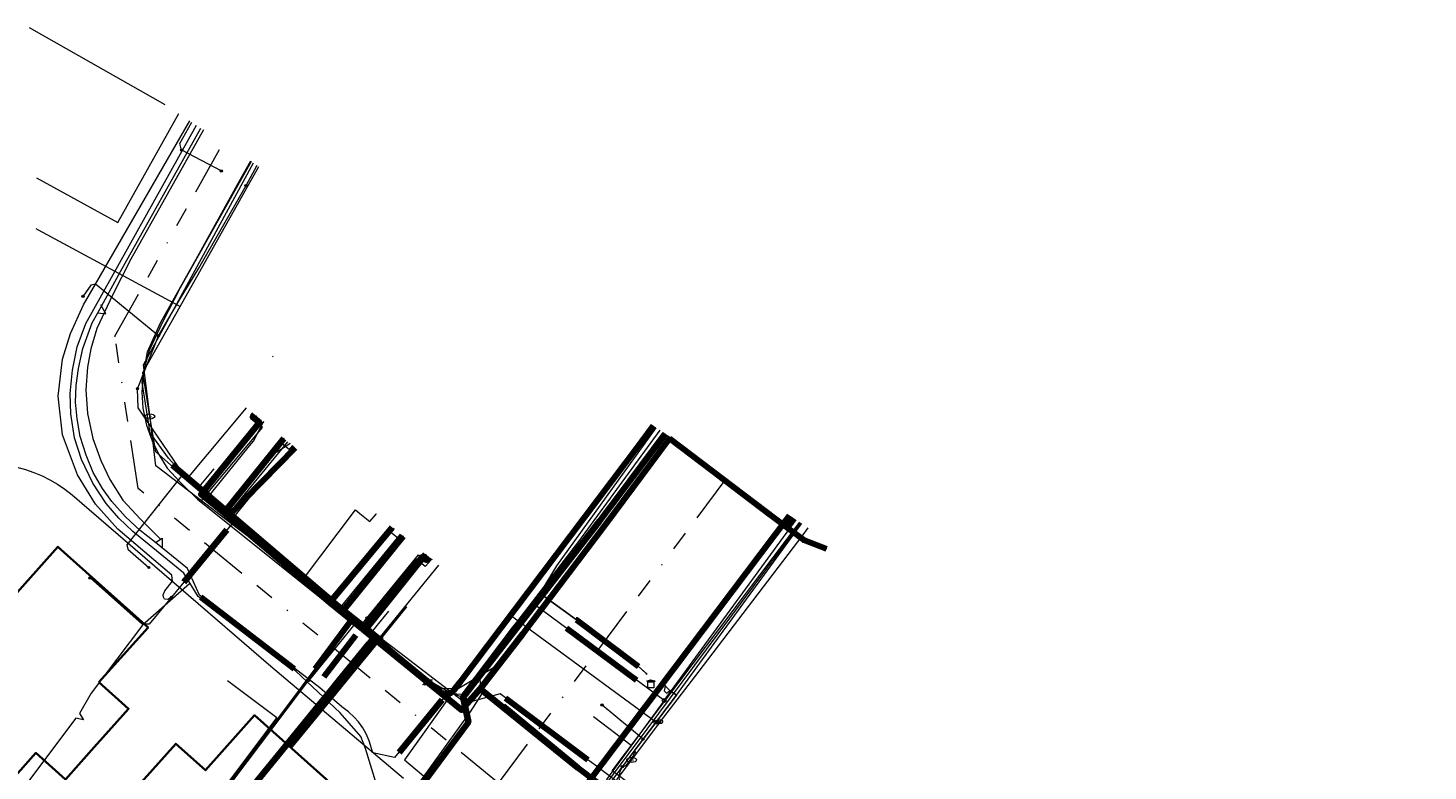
# Model space of a CAD drawing. Header units: metres. Extents: x 98902 to 136161, y 449037 to 499677.
# Tile 177 of 200: x 113216 to 113361, y 483752 to 483829. Entities that reach past the tile are written whole.
import ezdxf
from ezdxf.enums import TextEntityAlignment as Align
from ezdxf.lldxf.tags import DXFTag

# ---------------------------------------------------------------- set-up
doc = ezdxf.new("R2010")
doc.units = ezdxf.units.M
doc.linetypes.add('RI-OVERIG', pattern=[17, 5, -2, 2, -2, 0, -2, 2, -2])
for name, color, linetype, lineweight in [('B-WE-KL-DATA-G', 90, 'KL-DATA-N', 18), ('B-WE-KL-DATA_DUCT-G', 90, 'Continuous', 100), ('B-WE-KL-DATA_HULPSTUK-S', 90, 'Continuous', 25), ('B-WE-KL-DATA_KABELBED-G', 90, 'Continuous', 100), ('B-WE-KL-DATA_MANTELBUIS-G', 90, 'Continuous', 100), ('B-WE-KL-ET_LS-G', 190, 'KL-LS-N', 18), ('B-WE-KL-ET_LS_HULPSTUK-S', 190, 'Continuous', 25), ('B-WE-KL-ET_LS_MANTELBUIS-G', 190, 'Continuous', 100), ('B-WE-KL-ET_MS-G', 130, 'KL-MS-N', 18), ('B-WE-KL-GAS_HD-G', 30, 'KL-GAS-HD-N', 18), ('B-WE-KL-GAS_LD-G', 50, 'KL-GAS-LD-N', 18), ('B-WE-KL-GAS_LD_HULPSTUK-S', 50, 'Continuous', 25), ('B-WE-KL-GAS_LD_MANTELBUIS-G', 50, 'Continuous', 100), ('B-WE-KL-WATER-G', 170, 'KL-WATER-N', 18), ('B-WE-KL-WATER-S', 170, 'Continuous', 25), ('B-WE-KL-WATER_HULPSTUK-S', 170, 'Continuous', 25), ('B-WE-OG-BEBOUWING-G', 252, 'Continuous', 35), ('B-WE-OG-TERREIN_ERF-G', 7, 'Continuous', 18), ('B-WE-OG-TOPOGRAFIE-G', 7, 'Continuous', 18), ('B-WE-RI-VRIJVERVAL-G', 210, 'RI-OVERIG', 18), ('B-WE-RI-VRIJVERVAL_HULPSTUK-S', 210, 'Continuous', 25), ('V-WE-KL-WATER-G', 170, 'KL-WATER-V', 35), ('V-WE-KL-WATER_HULPSTUK-S', 170, 'Continuous', 25)]:
    doc.layers.add(name, color=color, linetype=linetype, lineweight=lineweight)
doc.styles.add('NLCS-ISO', font='NLCS-ISO.ttf')
doc.styles.get("Standard").update_dxf_attribs({"font": 'arial.ttf'})
tags = doc.linetypes.add('KL-DATA-N', pattern='A,4,-1,[101,NLCS.SHX,S=0.5,R=0,X=0,Y=0],-1,4,-1,["D",Standard,S=1,R=0,X=-0.25,Y=-0.5],-1.5', length=12.5).pattern_tags.tags
tags[18] = DXFTag(74, 10)
tags = doc.linetypes.add('KL-GAS-HD-N', pattern='A,4,-1,[69,NLCS.SHX,S=0.5,R=0,X=0,Y=0],-1,4,-1,["H",Standard,S=1,R=0,X=0,Y=-0.5],-2', length=13).pattern_tags.tags
tags[18] = DXFTag(74, 10)
tags = doc.linetypes.add('KL-GAS-LD-N', pattern='A,4,-1,[69,NLCS.SHX,S=0.5,R=0,X=0,Y=0],-1,4,-1,["L",Standard,S=1,R=0,X=0.25,Y=-0.5],-2', length=13).pattern_tags.tags
tags[18] = DXFTag(74, 10)
tags = doc.linetypes.add('KL-LS-N', pattern='A,4,-1,[103,NLCS.SHX,S=0.75,R=0,X=0,Y=0],-1,4,-1,["L",Standard,S=1,R=0,X=0,Y=-0.5],-2', length=13).pattern_tags.tags
tags[18] = DXFTag(74, 10)
tags = doc.linetypes.add('KL-MS-N', pattern='A,4,-1,[103,NLCS.SHX,S=0.75,R=0,X=0,Y=0],-1,4,-1,["M",Standard,S=1,R=0,X=0,Y=-0.5],-2', length=13).pattern_tags.tags
tags[18] = DXFTag(74, 10)
doc.linetypes.add('KL-WATER-N', pattern='A,7,-0.5,[168,NLCS.SHX,S=0.75,R=0,X=0.75,Y=0],-2', length=9.5)
doc.linetypes.add('KL-WATER-V', pattern='A,3.5,[24,NLCS.SHX,S=0.5,R=0,X=0,Y=0],3.5,-0.5,[168,NLCS.SHX,S=0.75,R=0,X=0.75,Y=0],-2', length=9.5)

# ---------------------------------------------------------------- blocks, each defined once
blk = doc.blocks.new('SKL-WTB_HULP_OVERIG-SO')
at = {"color": 0, "linetype": 'ByBlock', "lineweight": 18}
for points in [[(-0.14, 0.14), (0.14, -0.14)], [(0.14, 0.14), (-0.14, -0.14)]]:
    blk.add_lwpolyline(points, dxfattribs=at)
at = {"color": 0, "linetype": 'ByBlock', "lineweight": 18, "style": 'NLCS-ISO', "flags": 1}
for tag, p in [('TYPE', (1.5, 0)), ('OMSCHRIJVING', (1.5, -3)), ('LABEL', (1.5, -1.5))]:
    blk.add_attdef(tag, p, '', height=1, dxfattribs=at)
blk = doc.blocks.new('SKL-WATER_BRANDKRAAN_BRANDPUT-SO')
at = {"color": 0, "linetype": 'ByBlock', "lineweight": 18}
blk.add_ellipse((0, 0), major_axis=(2.5, 0), ratio=0.54, dxfattribs=at)
at = {"color": 0, "linetype": 'ByBlock', "lineweight": 18, "style": 'NLCS-ISO'}
blk.add_text('bk', height=1.5, dxfattribs=at).set_placement((0.16, 0), align=Align.MIDDLE_CENTER)
blk = doc.blocks.new('SKL-WTB_HULP_AFSLUITER-SO')
at = {"color": 0, "linetype": 'ByBlock', "lineweight": 18}
blk.add_lwpolyline([(0, 0.8), (0, -0.8)], dxfattribs=at)
blk.add_circle((0, 0), 1, dxfattribs=at)
at = {"color": 0, "linetype": 'ByBlock', "lineweight": 18, "style": 'NLCS-ISO', "flags": 1}
for tag, p in [('TYPE', (1.5, 0)), ('OMSCHRIJVING', (1.5, -3)), ('LABEL', (1.5, -1.5))]:
    blk.add_attdef(tag, p, '', height=1, dxfattribs=at)
blk = doc.blocks.new('SKL-WTB_HULP_SIFON-SO')
at = {"linetype": 'ByBlock', "lineweight": 18}
h = blk.add_hatch(color=0, dxfattribs=at)
h.dxf.hatch_style = 1
h.paths.add_polyline_path([(0.13, -0.53), (-0.13, -0.53), (-0.13, -0.8), (0.13, -0.8)])
at = {"color": 0, "linetype": 'ByBlock', "lineweight": 18}
blk.add_lwpolyline([(0.33, 0.8), (0.33, -0.53), (-0.33, -0.53), (-0.33, 0.8)], dxfattribs=at)
blk.add_lwpolyline([(0.13, -0.8), (-0.13, -0.8), (-0.13, -0.53), (0.13, -0.53)], close=True, dxfattribs=at)
blk.add_circle((0, 0), 1, dxfattribs=at)
at = {"color": 0, "linetype": 'ByBlock', "lineweight": 18, "style": 'NLCS-ISO', "flags": 1}
for tag, p in [('TYPE', (1.5, 0)), ('OMSCHRIJVING', (1.5, -3)), ('LABEL', (1.5, -1.5))]:
    blk.add_attdef(tag, p, '', height=1, dxfattribs=at)
blk = doc.blocks.new('SKL-WTB_HULP_T STUK-SO')
at = {"color": 0, "linetype": 'ByBlock', "lineweight": 18}
blk.add_circle((0, 0), 1, dxfattribs=at)
at = {"color": 0, "linetype": 'ByBlock', "lineweight": -2, "style": 'NLCS-ISO'}
blk.add_text('T', height=1, dxfattribs=at).set_placement((0, 0), align=Align.MIDDLE_CENTER)
at = {"color": 0, "linetype": 'ByBlock', "lineweight": 18, "style": 'NLCS-ISO', "flags": 1}
for tag, p in [('TYPE', (1.5, 0)), ('OMSCHRIJVING', (1.5, -3)), ('LABEL', (1.5, -1.5))]:
    blk.add_attdef(tag, p, '', height=1, dxfattribs=at)
blk = doc.blocks.new('SKL-WTB_HULP_MOF-SO')
at = {"linetype": 'ByBlock', "lineweight": 18}
h = blk.add_hatch(color=0, dxfattribs=at)
h.dxf.hatch_style = 1
h.paths.add_polyline_path([(-0.5625, 0, 1), (0.5625, 0, 1)])
at = {"color": 0, "linetype": 'ByBlock', "lineweight": 18}
blk.add_circle((0, 0), 0.5625, dxfattribs=at)
at = {"color": 0, "linetype": 'ByBlock', "lineweight": 18, "style": 'NLCS-ISO', "flags": 1}
for tag, p in [('TYPE', (1.5, 0)), ('OMSCHRIJVING', (1.5, -3)), ('LABEL', (1.5, -1.5))]:
    blk.add_attdef(tag, p, '', height=1, dxfattribs=at)
blk = doc.blocks.new('SKL-WTB_HULP_TECHNISCH GEBOUW-SO')
at = {"color": 0, "linetype": 'ByBlock', "lineweight": 18}
for points in [[(-2, 1.5), (0, 2), (2, 1.5), (2, 1.18), (-2, 1.18)], [(-1.5, 1.02), (1.5, 1.02), (1.5, -2), (-1.5, -2)]]:
    blk.add_lwpolyline(points, close=True, dxfattribs=at)
at = {"color": 0, "linetype": 'ByBlock', "lineweight": 18, "style": 'NLCS-ISO', "flags": 1}
for tag, p in [('TYPE', (2.5, 0)), ('OMSCHRIJVING', (2.5, -3)), ('LABEL', (2.5, -1.5))]:
    blk.add_attdef(tag, p, '', height=1, dxfattribs=at)
blk = doc.blocks.new('SRI-HULP_OVERIG-SO')
at = {"color": 0, "linetype": 'ByBlock', "lineweight": 18}
for points in [[(-0.14, 0.14), (0.14, -0.14)], [(0.14, 0.14), (-0.14, -0.14)]]:
    blk.add_lwpolyline(points, dxfattribs=at)
at = {"color": 0, "linetype": 'ByBlock', "lineweight": 18, "style": 'NLCS-ISO', "flags": 1}
for tag, p in [('TYPE', (1.5, 0)), ('OMSCHRIJVING', (1.5, -3)), ('LABEL', (1.5, -1.5))]:
    blk.add_attdef(tag, p, '', height=1, dxfattribs=at)

msp = doc.modelspace()

# ---------------------------------------------------------------- linework, layer by layer
at = {"layer": 'B-WE-KL-DATA-G', "flags": 128}
for points in [[(113232.66, 483782.61), (113230.74, 483784.71), (113228.85, 483787.33), (113228.02, 483792.54), (113228.58, 483795.7), (113229.9, 483798.68), (113233.76, 483805.58), (113238.04, 483813.27), (113239.22, 483815.39)], [(113232.66, 483782.61), (113238.77, 483789.91)], [(113239.62, 483789.22), (113239.42, 483788.99), (113240.12, 483788.41), (113234.09, 483781.01), (113236.88, 483778.73), (113247.4, 483769.84), (113248.12, 483769.25), (113250.83, 483767.04), (113252.2, 483765.91), (113261, 483758.74), (113261.33, 483759.13), (113262.91, 483760.94), (113267.31, 483766.61), (113275.76, 483777.78), (113282.44, 483786.74), (113282.55, 483786.89)], [(113282.55, 483786.89), (113282.44, 483786.74), (113275.76, 483777.78), (113267.31, 483766.61), (113262.91, 483760.94), (113261.33, 483759.13), (113261, 483758.74), (113252.2, 483765.91), (113250.83, 483767.04), (113248.12, 483769.25), (113247.4, 483769.84), (113236.88, 483778.73), (113243.79, 483785.79)], [(113282.55, 483786.89), (113282.44, 483786.74), (113275.76, 483777.78), (113267.31, 483766.61), (113262.91, 483760.94), (113261.33, 483759.13), (113261, 483758.74), (113252.2, 483765.91), (113243.22, 483754.98)], [(113282.55, 483786.89), (113282.44, 483786.74), (113275.76, 483777.78), (113267.31, 483766.61), (113262.91, 483760.94), (113261.33, 483759.13), (113261, 483758.74), (113252.2, 483765.91), (113250.83, 483767.04), (113248.12, 483769.25), (113247.4, 483769.84), (113253.83, 483777.59)], [(113257.59, 483774.53), (113257.33, 483774.22), (113256.94, 483774.54), (113250.83, 483767.04), (113252.2, 483765.91), (113261, 483758.74), (113261.33, 483759.13), (113262.91, 483760.94), (113267.31, 483766.61), (113275.76, 483777.78), (113282.44, 483786.74), (113282.55, 483786.89)], [(113261.33, 483759.13), (113261.13, 483760.07), (113275.22, 483778.23), (113282.02, 483787.24)], [(113390.3, 483690.67), (113390.55, 483690.46), (113380.67, 483677.35), (113379.73, 483676.22), (113379.01, 483675.68), (113378.68, 483675.55), (113377.86, 483675.3), (113377.16, 483675.3), (113376.54, 483675.43), (113375.78, 483675.83), (113369.99, 483680.15), (113368.6, 483681.19), (113367.75, 483681.83), (113359.16, 483688.26), (113350.22, 483694.96), (113340.48, 483702.25), (113336.96, 483704.89), (113331.79, 483708.73), (113331.35, 483710.73), (113329.3, 483712.76), (113324.1, 483716.71), (113322.97, 483716.02), (113317.88, 483718.86), (113311.76, 483723.48), (113299.76, 483732.58), (113297.19, 483734.48), (113285.31, 483743.47), (113282.52, 483745.58), (113272.99, 483752.79), (113262.91, 483760.94), (113267.31, 483766.61), (113275.76, 483777.78), (113282.44, 483786.74), (113282.55, 483786.89)], [(113282.55, 483786.89), (113282.44, 483786.74), (113294.51, 483777.62), (113295.22, 483778.56)], [(113282.55, 483786.89), (113282.44, 483786.74), (113294.51, 483777.62), (113295.22, 483778.56)], [(113282.55, 483786.89), (113282.44, 483786.74), (113294.51, 483777.62), (113296.33, 483776.25), (113298.64, 483775.38)], [(113282.55, 483786.89), (113282.44, 483786.74), (113294.51, 483777.62), (113295.22, 483778.56)], [(113282.55, 483786.89), (113282.44, 483786.74), (113294.51, 483777.62), (113295.22, 483778.56)], [(113282.55, 483786.89), (113282.44, 483786.74), (113294.51, 483777.62), (113295.22, 483778.56)], [(113236.96, 483778.97), (113243.05, 483786.4)], [(113232.66, 483782.61), (113235.39, 483780.22)], [(113235.39, 483780.22), (113236.96, 483778.97)], [(113236.96, 483778.97), (113244.67, 483772.63), (113248.64, 483769.49)], [(113248.64, 483769.49), (113254.68, 483776.9)], [(113252.6, 483766.29), (113258.62, 483773.68)], [(113248.64, 483769.49), (113250.75, 483767.81)], [(113250.75, 483767.81), (113252.6, 483766.29)], [(113255.15, 483748.71), (113261.68, 483757.5), (113261.33, 483759.13)]]:
    msp.add_lwpolyline(points, dxfattribs=at)
at = {"layer": 'B-WE-KL-DATA_DUCT-G', "flags": 128}
msp.add_lwpolyline([(113282.02, 483787.24), (113275.22, 483778.23), (113261.13, 483760.07), (113261.68, 483757.5), (113257.49, 483751.82), (113251.32, 483743.63), (113244.66, 483734.47), (113226.82, 483710.61), (113227.58, 483710.07), (113215.6, 483694.79), (113215.27, 483695.05), (113214.92, 483694.36), (113208.2, 483685.1), (113202.72, 483677.98), (113183.37, 483652.23)], dxfattribs=at)
at = {"layer": 'B-WE-KL-DATA_KABELBED-G', "flags": 128}
for points in [[(113239.62, 483789.22), (113239.42, 483788.99), (113240.12, 483788.41), (113234.09, 483781.01), (113236.88, 483778.73)], [(113236.42, 483779.52), (113236.66, 483779.31), (113242.63, 483786.74)], [(113251.97, 483766.29), (113254.37, 483764.24), (113258.03, 483761.25), (113258.81, 483760.62), (113258.88, 483760.57), (113258.95, 483760.53), (113259.03, 483760.49), (113259.11, 483760.46), (113259.19, 483760.43), (113259.28, 483760.42), (113259.36, 483760.41), (113259.45, 483760.41), (113259.54, 483760.41), (113259.62, 483760.43), (113259.7, 483760.45), (113259.78, 483760.48), (113259.86, 483760.51), (113259.94, 483760.56), (113260.01, 483760.61), (113260.07, 483760.66), (113260.13, 483760.72), (113260.19, 483760.79), (113260.79, 483761.59), (113280.78, 483788.05)], [(113261.33, 483759.13), (113261.13, 483760.07), (113275.22, 483778.23), (113282.02, 483787.24)], [(113262.91, 483760.94), (113267.31, 483766.61), (113275.76, 483777.78), (113282.44, 483786.74)], [(113282.44, 483786.74), (113282.55, 483786.89)], [(113294.51, 483777.62), (113282.44, 483786.74)], [(113236.88, 483778.73), (113243.79, 483785.79)], [(113231.13, 483784.02), (113236.42, 483779.52), (113236.66, 483779.31), (113248.77, 483769.01), (113250.36, 483767.65), (113251.06, 483767.06), (113251.97, 483766.29)], [(113236.88, 483778.73), (113247.4, 483769.84)], [(113294.84, 483778.81), (113274.02, 483751.22), (113274.02, 483751.22)], [(113295.22, 483778.56), (113294.51, 483777.62)], [(113247.4, 483769.84), (113253.83, 483777.59)], [(113250.36, 483767.65), (113248.77, 483769.01), (113254.95, 483776.68)], [(113294.51, 483777.62), (113296.33, 483776.25), (113298.64, 483775.38)], [(113250.36, 483767.65), (113251.06, 483767.06), (113257.27, 483774.78)], [(113257.59, 483774.53), (113257.33, 483774.22), (113256.94, 483774.54), (113250.83, 483767.04)], [(113247.4, 483769.84), (113248.12, 483769.25)], [(113248.12, 483769.25), (113250.83, 483767.04)], [(113250.83, 483767.04), (113252.2, 483765.91)], [(113230.21, 483739.61), (113230, 483739.78), (113229.68, 483740.05), (113238.71, 483750), (113251.43, 483765.62), (113251.97, 483766.29)], [(113252.2, 483765.91), (113243.22, 483754.98)], [(113251.36, 483765.54), (113247.89, 483761.28)], [(113252.2, 483765.91), (113261, 483758.74), (113261.33, 483759.13)], [(113261.33, 483759.13), (113262.91, 483760.94)], [(113282.52, 483745.58), (113272.99, 483752.79), (113262.91, 483760.94)], [(113255.15, 483748.71), (113261.68, 483757.5), (113261.33, 483759.13)]]:
    msp.add_lwpolyline(points, dxfattribs=at)
at = {"layer": 'B-WE-KL-DATA_MANTELBUIS-G', "flags": 128}
for points in [[(113292.88, 483778.86), (113287.29, 483783.08)], [(113251.64, 483765.26), (113247.23, 483759.84)], [(113251.36, 483765.54), (113247.89, 483761.28)], [(113272.99, 483752.79), (113265.26, 483759.14)], [(113257.49, 483751.82), (113261.68, 483757.5)]]:
    msp.add_lwpolyline(points, dxfattribs=at)
at = {"layer": 'B-WE-KL-ET_LS-G', "flags": 128}
for points in [[(113231.05, 483770.38), (113230.68, 483770.15), (113230.32, 483770.18), (113230.21, 483770.4), (113230.19, 483770.64), (113230.35, 483771.05), (113231.14, 483772.03), (113231.08, 483772.65), (113225.49, 483777.41), (113223.21, 483779.97), (113221.33, 483783.02), (113219.81, 483787.12), (113219.36, 483791.12), (113219.81, 483794.93), (113220.62, 483797.6), (113221.96, 483800.54), (113223.21, 483802.69), (113232.93, 483819.52)], [(113354.11, 483739.83), (113350.63, 483735.21), (113334.93, 483714.35), (113330.18, 483708.05), (113324.09, 483699.99), (113317.68, 483704.78), (113314.86, 483706.9), (113281.86, 483731.14), (113277.53, 483734.33), (113275.2, 483736.15), (113274.87, 483731.73), (113268.02, 483732.26), (113266.4, 483732.13), (113264.82, 483731.66), (113264.04, 483731.3), (113263.4, 483730.97), (113250.48, 483740.84), (113251.35, 483741.92), (113250.83, 483743.3), (113250.65, 483745.1), (113250.77, 483747.05), (113251.06, 483748.3), (113251.55, 483749.66), (113252.24, 483750.96), (113251.07, 483754.77), (113250.6, 483756.01), (113248.45, 483758.45), (113243.87, 483762.74), (113233.78, 483770.45), (113232.32, 483772.85), (113227.06, 483777.16), (113225.61, 483778.53), (113224.29, 483780.04), (113222.91, 483782.15), (113221.77, 483784.58), (113221.03, 483786.83), (113220.64, 483789.3), (113220.57, 483791.41), (113220.81, 483793.79), (113221.31, 483796.21), (113222.2, 483798.61), (113233.61, 483819.07)], [(113282.69, 483786.8), (113265.39, 483763.76), (113259.2, 483760.08), (113258.97, 483759.8), (113254.07, 483753.86), (113251.83, 483754.34), (113251.45, 483755.57), (113251.14, 483756.28), (113250.79, 483756.89), (113250.34, 483757.52), (113249.9, 483758.02), (113249.32, 483758.55), (113248.61, 483759.07), (113246.35, 483761.04), (113233.92, 483770.6), (113232.68, 483773.33), (113229.4, 483776.03), (113227.82, 483777.28), (113226.3, 483778.66), (113224.88, 483780.24), (113223.93, 483781.59), (113222.96, 483783.25), (113222.23, 483785.05), (113221.62, 483786.97), (113221.29, 483788.77), (113221.13, 483790.52), (113221.2, 483792.23), (113221.44, 483793.98), (113221.89, 483796.04), (113222.87, 483798.68), (113223.43, 483799.72), (113225.77, 483803.99), (113234.07, 483818.78)], [(113232.09, 483816.51), (113231.9, 483817.2), (113233.15, 483819.38)], [(113236.18, 483814.36), (113232.1, 483816.51), (113232.09, 483816.51)], [(113234.85, 483780.32), (113233.21, 483782.09), (113233.2, 483782.09), (113232.81, 483782.51), (113232.25, 483783.12), (113232.24, 483783.12), (113227.61, 483789.92), (113227.53, 483791.89), (113227.54, 483791.89), (113229.7, 483797.36), (113229.69, 483797.36), (113231.85, 483800.98), (113233.85, 483804.32), (113238.74, 483812.84), (113239.9, 483814.94)], [(113239.27, 483815.35), (113231.95, 483802.29), (113230.12, 483798.76), (113228.75, 483795.85), (113228.35, 483794.45), (113228.12, 483793.14), (113227.99, 483791.53), (113228.1, 483789.9), (113228.48, 483788.12), (113229.06, 483786.53), (113229.75, 483785.09), (113230.61, 483783.68), (113231.97, 483782.23), (113233.71, 483780.51), (113256.87, 483761.97)], [(113229.69, 483797.36), (113223.21, 483802.69), (113222.72, 483802.56), (113221.92, 483801.43), (113221.91, 483801.42), (113221.9, 483801.42)], [(113223.43, 483799.72), (113224.28, 483799.62), (113223.75, 483800.53)], [(113232.81, 483782.51), (113232.99, 483782.69), (113234.61, 483780.94), (113240.43, 483787.9), (113239.5, 483788.66), (113239.82, 483789.05)], [(113280.13, 483762.43), (113279.24, 483763.22), (113272.85, 483768.03), (113269.11, 483770.77), (113270.81, 483773.62), (113281.08, 483787.86)], [(113236.32, 483779.11), (113236.48, 483779.3), (113242.29, 483786.38), (113243.22, 483785.61), (113243.54, 483786)], [(113232.24, 483783.12), (113226.45, 483775.77), (113226.54, 483775.35), (113228.71, 483773.46), (113228.7, 483773.45)], [(113234.85, 483780.32), (113236.32, 483779.11), (113238.88, 483777.01), (113238.88, 483777), (113240.09, 483776.02), (113244.86, 483772.13), (113248.13, 483769.47), (113248.13, 483769.46), (113248.35, 483769.29), (113250.12, 483767.85), (113250.12, 483767.84), (113250.59, 483767.46), (113252.6, 483765.83), (113252.6, 483765.82), (113252.84, 483765.63), (113254.39, 483764.38), (113257.53, 483761.83), (113257.53, 483761.82), (113257.53, 483761.83), (113257.53, 483761.82), (113257.57, 483761.79), (113259.97, 483760.46), (113259.98, 483760.46), (113259.98, 483760.45), (113259.98, 483760.46), (113259.98, 483760.45), (113261.03, 483760.37), (113266.24, 483767.25), (113269.1, 483770.77), (113272.84, 483768.03), (113279.23, 483763.22), (113279.98, 483762.57), (113280.11, 483762.41)], [(113345.88, 483745.24), (113324.21, 483716.48), (113300.5, 483734.27), (113282.46, 483748.07), (113276.53, 483752.48), (113295.9, 483778.11)], [(113281.7, 483761.5), (113281.85, 483761.37), (113282.03, 483761.23), (113281.95, 483761.02), (113281.89, 483760.71), (113282.13, 483760.49), (113282.51, 483760.74), (113283.15, 483760.28), (113295.59, 483777.31), (113296.1, 483777.98)], [(113322.79, 483716.82), (113308.77, 483727.26), (113304.16, 483730.97), (113298.22, 483735.41), (113294.22, 483738.41), (113289.48, 483741.96), (113278.33, 483750.38), (113274.76, 483753.06), (113274.01, 483753.62), (113264.97, 483760.4), (113262.17, 483759.67), (113260.02, 483760.44), (113259.98, 483760.45), (113257.58, 483761.78), (113254.4, 483764.37), (113244.87, 483772.12), (113240.1, 483776.01), (113237.83, 483777.87), (113237.18, 483777.82), (113232.33, 483771.92), (113231.06, 483770.38), (113231.05, 483770.38)], [(113248.35, 483769.29), (113248.51, 483769.48), (113248.82, 483769.23), (113254.59, 483776.32), (113253.66, 483777.08), (113253.98, 483777.47)], [(113229.4, 483776.03), (113230.08, 483776.47), (113230.09, 483775.4)], [(113251.22, 483768.23), (113256.53, 483774.74), (113257.46, 483773.99), (113257.77, 483774.37)], [(113231.05, 483770.38), (113228.73, 483767.59), (113228.01, 483767.59), (113222.64, 483772.37), (113222.63, 483772.37)], [(113232.89, 483771.77), (113228.04, 483767.51), (113222.75, 483760.48), (113221.54, 483758.39), (113221.95, 483757.72)], [(113252.84, 483765.63), (113252.68, 483765.43), (113249.71, 483767.85), (113230.68, 483742.59)], [(113250.12, 483767.84), (113245.22, 483761.8), (113245.21, 483761.79)], [(113250.59, 483767.46), (113250.75, 483767.66), (113251.22, 483768.23)], [(113233.39, 483749.11), (113234.8, 483748.43), (113241.93, 483757.94), (113236.82, 483761.74)], [(113256.87, 483761.97), (113257.95, 483761.84), (113256.96, 483761.35)], [(113257.53, 483761.83), (113257.53, 483761.82), (113257.22, 483761.43), (113257.21, 483761.42)], [(113269.73, 483735.82), (113271.05, 483737.58), (113278.43, 483747.04), (113279.56, 483748.7), (113279.16, 483749), (113276.28, 483751.17), (113277.54, 483752.85), (113279.71, 483755.72), (113280.37, 483756.6), (113283.15, 483760.27), (113282.51, 483760.73), (113282.03, 483761.22), (113281.72, 483761.52)], [(113281.68, 483761.47), (113281.85, 483761.36), (113282.03, 483761.22), (113282.51, 483760.73), (113283.15, 483760.27), (113280.37, 483756.6), (113279.71, 483755.72), (113279.71, 483755.73), (113279.71, 483755.72), (113277.57, 483752.89), (113277.57, 483752.9), (113277.57, 483752.89), (113277.55, 483752.86), (113277.31, 483752.41), (113277.22, 483751.87), (113277.24, 483751.46), (113277.57, 483751.06), (113278.32, 483750.39), (113278.32, 483750.38), (113279.52, 483749.49), (113281.77, 483747.79), (113281.77, 483747.78), (113281.77, 483747.79), (113281.77, 483747.78), (113283.35, 483746.59), (113285.51, 483744.97), (113286.31, 483744.36), (113286.31, 483744.35), (113286.32, 483744.36), (113286.31, 483744.35), (113288.51, 483742.7)], [(113259.98, 483760.46), (113259.98, 483760.45), (113255.09, 483753.62), (113257.93, 483751.18), (113257.9, 483750.73), (113253.59, 483744.54), (113253.58, 483744.53)], [(113279.71, 483755.73), (113279.71, 483755.72), (113275.48, 483759.26), (113275.47, 483759.26)], [(113221.95, 483757.72), (113221.18, 483757.91), (113214.21, 483748.66), (113215.78, 483747.41), (113222.2, 483742.78), (113222.78, 483742.61)], [(113278.5, 483755.09), (113274.61, 483758.05)], [(113277.57, 483752.9), (113277.57, 483752.89), (113277.97, 483753.02), (113278.71, 483754.02), (113278.83, 483754.39)]]:
    msp.add_lwpolyline(points, dxfattribs=at)
at = {"layer": 'B-WE-KL-ET_LS_MANTELBUIS-G', "flags": 128}
for points in [[(113236.77, 483777.32), (113232.33, 483771.93)], [(113234.08, 483770.37), (113243.7, 483763)], [(113272.84, 483768.03), (113272.85, 483768.03), (113279.23, 483763.23)], [(113272.84, 483768.03), (113272.85, 483768.03), (113279.23, 483763.23)], [(113246.78, 483762.17), (113250.07, 483766.45)], [(113258.97, 483759.8), (113254.54, 483754.35)], [(113274, 483753.62), (113265.53, 483759.98)]]:
    msp.add_lwpolyline(points, dxfattribs=at)
at = {"layer": 'B-WE-KL-ET_MS-G', "flags": 128}
msp.add_lwpolyline([(113178.81, 483618.13), (113181.56, 483622.8), (113185.02, 483627.91), (113266.24, 483738.2), (113280.14, 483756.78), (113295.99, 483778.05)], dxfattribs=at)
at = {"layer": 'B-WE-KL-GAS_HD-G', "flags": 128}
msp.add_lwpolyline([(113281.44, 483787.62), (113273.06, 483776.12), (113266.34, 483767.4), (113262.79, 483762.44), (113263.04, 483760.39), (113261.86, 483758.57), (113242.78, 483732.09), (113237.17, 483724.76)], dxfattribs=at)
at = {"layer": 'B-WE-KL-GAS_LD-G', "flags": 128}
for points in [[(113252.62, 483766.16), (113251.11, 483767.32), (113250.87, 483767.5), (113250.82, 483767.54), (113250, 483768.17), (113244.67, 483772.26), (113236.79, 483778.31), (113234.01, 483780.44), (113230.3, 483783.28), (113229.43, 483783.95), (113228.9, 483788.35), (113228.17, 483794.34), (113229.77, 483797.3), (113232.41, 483802.16), (113239.49, 483815.21)], [(113234.01, 483780.44), (113234.65, 483780.5), (113235.34, 483781.35), (113239.09, 483785.99), (113239.49, 483786.48), (113240.54, 483788.46)], [(113269.64, 483771.09), (113281.8, 483787.39)], [(113236.79, 483778.31), (113236.53, 483779.15), (113237.13, 483779.9), (113241.39, 483785.16), (113241.93, 483785.39), (113243.24, 483786.23)], [(113244.67, 483772.26), (113250.04, 483779.4), (113250.48, 483779.03), (113251.52, 483778.18), (113252.15, 483778.96)], [(113281.89, 483759.72), (113284.49, 483763.29), (113295.5, 483778.37)], [(113257.89, 483774.28), (113257.21, 483773.55), (113256.29, 483774.29), (113251.43, 483768.34), (113250.82, 483767.54)], [(113269.64, 483771.09), (113268.53, 483769.61)], [(113268.53, 483769.61), (113261.49, 483760.18), (113261.1, 483759.65), (113254.61, 483764.63), (113252.62, 483766.16)], [(113281.89, 483759.72), (113268.53, 483769.61)], [(113250, 483768.17), (113249.62, 483767.69), (113249.46, 483767.81), (113229.88, 483741.68)], [(113281.89, 483759.72), (113275.93, 483751.56), (113280.07, 483748.4)]]:
    msp.add_lwpolyline(points, dxfattribs=at)
at = {"layer": 'B-WE-KL-GAS_LD_MANTELBUIS-G', "flags": 128}
for points in [[(113245.86, 483763), (113249.46, 483767.8)], [(113279.05, 483761.83), (113271.82, 483767.18)]]:
    msp.add_lwpolyline(points, dxfattribs=at)
at = {"layer": 'B-WE-KL-WATER-G', "flags": 128}
for points in [[(113266.73, 483769.45), (113266.29, 483768.85), (113266.04, 483768.51), (113265.79, 483768.16), (113265.64, 483767.96), (113260.33, 483760.93), (113258.72, 483760.96), (113253.57, 483765.17), (113252.53, 483766.03), (113251.67, 483766.73), (113249.83, 483768.25), (113247.81, 483769.9), (113237.35, 483778.47), (113235.49, 483779.99), (113233.73, 483781.55), (113229.41, 483785.38), (113228.81, 483789.03), (113228.1, 483793.58), (113231.93, 483800.38), (113240.06, 483814.83)], [(113217.05, 483808.42), (113217.27, 483808.3), (113231.7, 483800.5), (113231.93, 483800.38)], [(113266.73, 483769.45), (113280.58, 483788.19)], [(113233.73, 483781.55), (113235.43, 483783.64)], [(113237.35, 483778.47), (113239.11, 483780.63)], [(113274.53, 483746.99), (113275.01, 483747.63), (113276.5, 483750.64), (113277.04, 483751.61), (113277.34, 483752.01), (113278.54, 483753.6), (113281.32, 483757.27), (113281.53, 483757.55), (113285.41, 483762.6), (113296.23, 483776.83), (113296.76, 483777.54)], [(113247.81, 483769.9), (113249.6, 483772.09)], [(113249.83, 483768.25), (113241.08, 483756.58), (113229.69, 483741.38), (113231.29, 483740.18)], [(113251.67, 483766.73), (113253.47, 483768.93)], [(113281.32, 483757.27), (113281.03, 483757.49), (113266.04, 483768.51)]]:
    msp.add_lwpolyline(points, dxfattribs=at)
at = {"layer": 'B-WE-OG-BEBOUWING-G', "flags": 128}
for points in [[(113223.55, 483761.6), (113226.61, 483758.87), (113223.37, 483755.25), (113223.35, 483755.22), (113220.11, 483751.59), (113217.05, 483754.32), (113211.99, 483748.64), (113207.33, 483752.79), (113202.67, 483756.94), (113207.74, 483762.62), (113204.67, 483765.35), (113207.93, 483769), (113211.19, 483772.65), (113214.24, 483769.92), (113219.32, 483775.59), (113228.62, 483767.27), (113223.55, 483761.6)], [(113243.85, 483744.21), (113246.91, 483741.48), (113243.67, 483737.86), (113243.65, 483737.83), (113240.41, 483734.2), (113237.35, 483736.94), (113232.29, 483731.25), (113227.63, 483735.4), (113222.97, 483739.55), (113228.04, 483745.24), (113224.97, 483747.96), (113228.23, 483751.62), (113231.49, 483755.27), (113234.54, 483752.53), (113239.61, 483758.2), (113248.92, 483749.89), (113243.85, 483744.21)]]:
    msp.add_lwpolyline(points, dxfattribs=at)
at = {"layer": 'B-WE-OG-TERREIN_ERF-G', "flags": 128}
for points in [[(113214.17, 483783.96), (113215.07, 483783.79), (113215.96, 483783.55), (113216.83, 483783.26), (113217.68, 483782.91), (113218.5, 483782.5), (113219.29, 483782.03), (113220.05, 483781.52), (113220.78, 483780.95)], [(113220.78, 483780.95), (113241.3, 483763.27), (113254.99, 483751.71)]]:
    msp.add_lwpolyline(points, dxfattribs=at)
at = {"layer": 'B-WE-OG-TOPOGRAFIE-G', "flags": 128}
for points in [[(113230.39, 483821.19), (113216.37, 483829.11)], [(113217.1, 483813.65), (113225.5, 483809.03), (113231.8, 483820.27)], [(113234.33, 483818.6), (113226.86, 483805.27), (113224.94, 483801.56), (113223.33, 483798.12), (113222.73, 483795.99), (113222.39, 483794.11), (113222.21, 483791.79), (113222.38, 483789.33), (113222.92, 483786.75), (113223.75, 483784.5), (113224.68, 483782.54), (113226.01, 483780.39), (113227.83, 483778.43), (113229.89, 483776.4)]]:
    msp.add_lwpolyline(points, dxfattribs=at)
at = {"layer": 'B-WE-RI-VRIJVERVAL-G', "flags": 128}
for points in [[(113225.2, 483797.3), (113236.38, 483817.25)], [(113227.6, 483781.6), (113225.2, 483797.3)], [(113264.8, 483751.2), (113288.56, 483782.94)], [(113264.8, 483751.2), (113227.6, 483781.6)]]:
    msp.add_lwpolyline(points, dxfattribs=at)
at = {"layer": 'V-WE-KL-WATER-G', "flags": 128}
msp.add_lwpolyline([(113252.53, 483766.03), (113255.29, 483769.43)], dxfattribs=at)

# ---------------------------------------------------------------- block references
at = {"layer": 'B-WE-KL-DATA_HULPSTUK-S', "xscale": 0.2, "yscale": 0.2, "zscale": 0.2}
for name, p in [('SKL-WTB_HULP_OVERIG-SO', (113242.63, 483786.74)), ('SKL-WTB_HULP_OVERIG-SO', (113231.13, 483784.02)), ('SKL-WTB_HULP_OVERIG-SO', (113235.39, 483780.22)), ('SKL-WTB_HULP_MOF-SO', (113236.42, 483779.52)), ('SKL-WTB_HULP_OVERIG-SO', (113236.42, 483779.52)), ('SKL-WTB_HULP_OVERIG-SO', (113254.95, 483776.68)), ('SKL-WTB_HULP_OVERIG-SO', (113257.27, 483774.78)), ('SKL-WTB_HULP_OVERIG-SO', (113250.75, 483767.81)), ('SKL-WTB_HULP_MOF-SO', (113250.36, 483767.65)), ('SKL-WTB_HULP_OVERIG-SO', (113250.36, 483767.65)), ('SKL-WTB_HULP_OVERIG-SO', (113250.36, 483767.65)), ('SKL-WTB_HULP_OVERIG-SO', (113251.97, 483766.29)), ('SKL-WTB_HULP_OVERIG-SO', (113251.97, 483766.29)), ('SKL-WTB_HULP_OVERIG-SO', (113251.97, 483766.29)), ('SKL-WTB_HULP_OVERIG-SO', (113252.6, 483766.29))]:
    msp.add_blockref(name, p, dxfattribs=at)
at = {"layer": 'B-WE-KL-ET_LS_HULPSTUK-S', "xscale": 0.2, "yscale": 0.2, "zscale": 0.2}
for name, p in [('SKL-WTB_HULP_MOF-SO', (113232.09, 483816.51)), ('SKL-WTB_HULP_MOF-SO', (113236.18, 483814.36)), ('SKL-WTB_HULP_MOF-SO', (113238.74, 483812.84)), ('SKL-WTB_HULP_MOF-SO', (113221.9, 483801.42)), ('SKL-WTB_HULP_MOF-SO', (113229.69, 483797.36)), ('SKL-WTB_HULP_OVERIG-SO', (113241.5, 483795.22)), ('SKL-WTB_HULP_MOF-SO', (113227.53, 483791.89)), ('SKL-WTB_HULP_OVERIG-SO', (113239.82, 483789.05)), ('SKL-WTB_HULP_OVERIG-SO', (113243.54, 483786)), ('SKL-WTB_HULP_MOF-SO', (113232.24, 483783.12)), ('SKL-WTB_HULP_MOF-SO', (113232.81, 483782.51)), ('SKL-WTB_HULP_MOF-SO', (113234.85, 483780.32)), ('SKL-WTB_HULP_MOF-SO', (113236.32, 483779.11)), ('SKL-WTB_HULP_OVERIG-SO', (113253.98, 483777.47)), ('SKL-WTB_HULP_OVERIG-SO', (113257.77, 483774.37)), ('SKL-WTB_HULP_MOF-SO', (113222.63, 483772.37)), ('SKL-WTB_HULP_MOF-SO', (113228.7, 483773.45)), ('SKL-WTB_HULP_MOF-SO', (113231.05, 483770.38)), ('SKL-WTB_HULP_MOF-SO', (113248.35, 483769.29)), ('SKL-WTB_HULP_MOF-SO', (113250.12, 483767.84)), ('SKL-WTB_HULP_MOF-SO', (113251.22, 483768.23)), ('SKL-WTB_HULP_MOF-SO', (113250.59, 483767.46)), ('SKL-WTB_HULP_MOF-SO', (113252.84, 483765.63)), ('SKL-WTB_HULP_MOF-SO', (113245.21, 483761.79)), ('SKL-WTB_HULP_MOF-SO', (113257.21, 483761.42)), ('SKL-WTB_HULP_MOF-SO', (113257.53, 483761.83)), ('SKL-WTB_HULP_TECHNISCH GEBOUW-SO', (113280.52, 483761.44)), ('SKL-WTB_HULP_MOF-SO', (113259.98, 483760.46)), ('SKL-WTB_HULP_MOF-SO', (113275.47, 483759.26)), ('SKL-WTB_HULP_MOF-SO', (113279.71, 483755.73)), ('SKL-WTB_HULP_MOF-SO', (113278.83, 483754.39)), ('SKL-WTB_HULP_MOF-SO', (113277.57, 483752.9))]:
    msp.add_blockref(name, p, dxfattribs=at)
at = {"layer": 'B-WE-KL-GAS_LD_HULPSTUK-S', "xscale": 0.2, "yscale": 0.2, "zscale": 0.2}
for name, p in [('SKL-WTB_HULP_OVERIG-SO', (113240.54, 483788.46)), ('SKL-WTB_HULP_OVERIG-SO', (113243.24, 483786.23)), ('SKL-WTB_HULP_OVERIG-SO', (113234.01, 483780.44)), ('SKL-WTB_HULP_OVERIG-SO', (113236.79, 483778.31)), ('SKL-WTB_HULP_OVERIG-SO', (113252.15, 483778.96)), ('SKL-WTB_HULP_OVERIG-SO', (113257.89, 483774.28)), ('SKL-WTB_HULP_OVERIG-SO', (113244.67, 483772.26)), ('SKL-WTB_HULP_OVERIG-SO', (113269.64, 483771.09)), ('SKL-WTB_HULP_T STUK-SO', (113268.53, 483769.61)), ('SKL-WTB_HULP_OVERIG-SO', (113250, 483768.17)), ('SKL-WTB_HULP_OVERIG-SO', (113250.82, 483767.54)), ('SKL-WTB_HULP_SIFON-SO', (113252.62, 483766.16)), ('SKL-WTB_HULP_T STUK-SO', (113281.89, 483759.72))]:
    msp.add_blockref(name, p, dxfattribs=at)
at = {"layer": 'B-WE-KL-WATER-S', "xscale": 0.2, "yscale": 0.2, "zscale": 0.2}
for p in [(113228.81, 483789.03), (113278.54, 483753.6)]:
    msp.add_blockref('SKL-WATER_BRANDKRAAN_BRANDPUT-SO', p, dxfattribs=at)
at = {"layer": 'B-WE-KL-WATER_HULPSTUK-S', "xscale": 0.2, "yscale": 0.2, "zscale": 0.2}
for name, p in [('SKL-WTB_HULP_OVERIG-SO', (113231.93, 483800.38)), ('SKL-WTB_HULP_OVERIG-SO', (113233.73, 483781.55)), ('SKL-WTB_HULP_OVERIG-SO', (113237.35, 483778.47)), ('SKL-WTB_HULP_OVERIG-SO', (113247.81, 483769.9)), ('SKL-WTB_HULP_OVERIG-SO', (113266.73, 483769.45)), ('SKL-WTB_HULP_OVERIG-SO', (113249.83, 483768.25)), ('SKL-WTB_HULP_OVERIG-SO', (113266.04, 483768.51)), ('SKL-WTB_HULP_OVERIG-SO', (113251.67, 483766.73)), ('SKL-WTB_HULP_AFSLUITER-SO', (113281.53, 483757.55)), ('SKL-WTB_HULP_AFSLUITER-SO', (113281.03, 483757.49)), ('SKL-WTB_HULP_OVERIG-SO', (113281.32, 483757.27))]:
    msp.add_blockref(name, p, dxfattribs=at)
at = {"layer": 'B-WE-RI-VRIJVERVAL_HULPSTUK-S', "xscale": 0.2, "yscale": 0.2, "zscale": 0.2}
for p in [(113225.2, 483797.3), (113227.6, 483781.6)]:
    msp.add_blockref('SRI-HULP_OVERIG-SO', p, dxfattribs=at)
at = {"layer": 'V-WE-KL-WATER_HULPSTUK-S', "xscale": 0.2, "yscale": 0.2, "zscale": 0.2}
msp.add_blockref('SKL-WTB_HULP_OVERIG-SO', (113252.53, 483766.03), dxfattribs=at)

doc.saveas('drawing.dxf')
